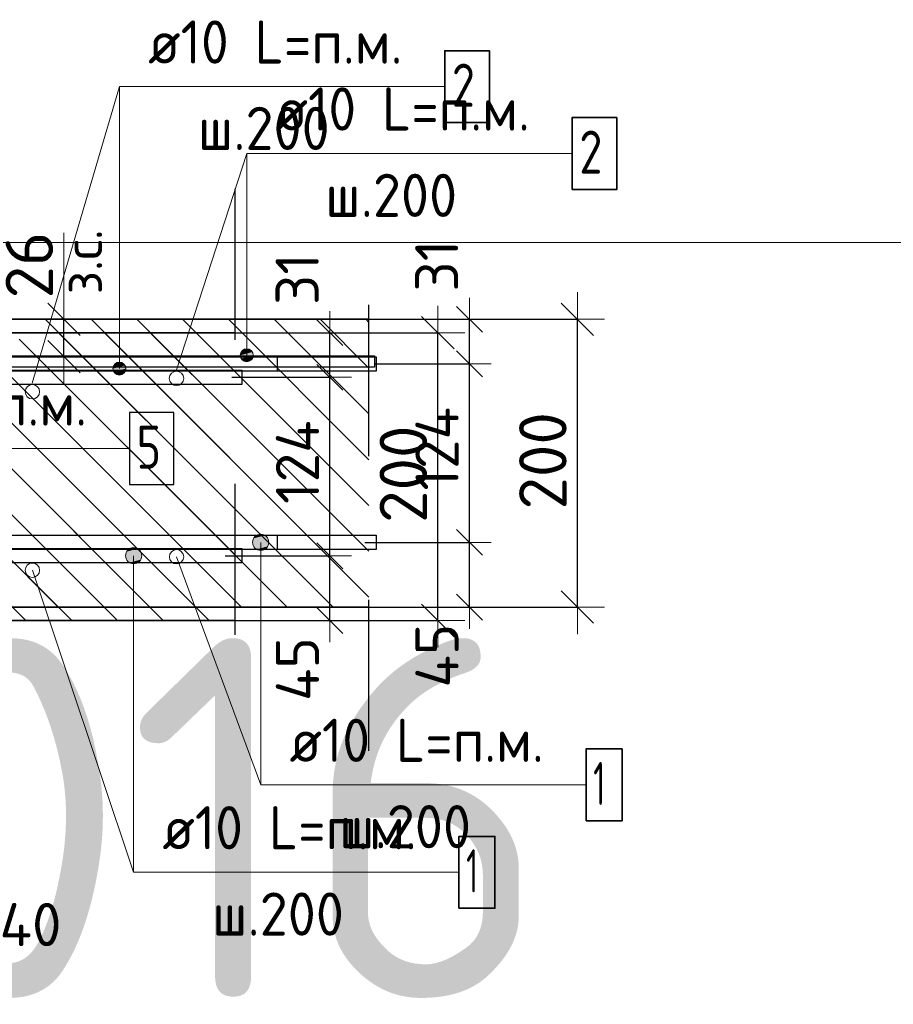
# Model space of a CAD drawing. Header units: metres. Extents: x -38 to 107, y -15 to 21.
# Tile 75 of 167: x 72.477 to 73.084, y 3.142 to 3.827. Entities that reach past the tile are written whole.
import ezdxf

# ---------------------------------------------------------------- set-up
doc = ezdxf.new("R2010")
doc.units = ezdxf.units.M
doc.header["$PDMODE"] = 65
doc.linetypes.add('______4', pattern=[0.135, 0.105, -0.03])
for name, color, linetype, lineweight in [('XR$3$Арм. стержнями верхней зоны', 180, 'Continuous', 35), ('XR$3$Арм. стержнями нижней зоны', 180, 'Continuous', 35), ('XR$3$Арм.стержн. Арматура края', 96, 'Continuous', 35), ('XR$3$Арм.стержн. Доп. арматура', 180, 'Continuous', 35), ('XR$3$Размерная линия (1)', 7, 'Continuous', 13), ('XR$3$Размерная линия_ общее', 7, 'Continuous', 13), ('XR$4$Текст_ примечание', 7, 'Continuous', 13), ('XR$5$Арм. стержнями верхней зоны', 180, 'Continuous', 35), ('XR$5$Арм. стержнями нижней зоны', 180, 'Continuous', 35), ('XR$5$Арм.стержн. Арматура края', 96, 'Continuous', 35), ('XR$5$ВК__отв в полу 1-2 эт', 220, 'Continuous', 25), ('XR$5$Размерная линия (1)', 7, 'Continuous', 13), ('XR$5$Размерная линия_ общее', 7, 'Continuous', 13)]:
    doc.layers.add(name, color=color, linetype=linetype, lineweight=lineweight)
doc.styles.add('ISOCPEUR', font='txt')
doc.dimstyles.new('DIMSTYLE_11', dxfattribs={"dimtxt": 0.033, "dimasz": 0.0375, "dimexe": 0, "dimexo": 0, "dimgap": 0.0165, "dimtad": 2, "dimdec": 0, "dimlfac": 1000, "dimrnd": 1, "dimzin": 12, "dimdsep": 46, "dimtxsty": 'ISOCPEUR', "dimblk1": 'ALL_ML_STRICH', "dimblk2": 'ALL_ML_STRICH', "dimsah": 1, "dimcen": 0, "dimclrd": 7, "dimclre": 256, "dimclrt": 7, "dimadec": 0, "dimazin": 0, "dimtfac": 1, "dimtdec": 0, "dimtix": 1, "dimtmove": 2, "dimatfit": 3, "dimfxl": 0, "dimtvp": 1.2, "dimtzin": 0, "dimlwd": 0, "dimlwe": -3, "dimarcsym": 0})
doc.dimstyles.new('DIMSTYLE_12', dxfattribs={"dimtxt": 0.03, "dimasz": 0.03, "dimexe": 0, "dimexo": 0, "dimgap": 0.015, "dimtad": 2, "dimdec": 0, "dimlfac": 1000, "dimrnd": 1, "dimzin": 12, "dimdsep": 46, "dimtxsty": 'ISOCPEUR', "dimblk1": 'ALL_ML_STRICH', "dimblk2": 'ALL_ML_STRICH', "dimsah": 1, "dimcen": 0, "dimclrd": 7, "dimclre": 256, "dimclrt": 7, "dimadec": 0, "dimazin": 0, "dimtfac": 1, "dimtdec": 0, "dimtix": 1, "dimtmove": 2, "dimatfit": 3, "dimfxl": 0, "dimtzin": 0, "dimlwd": 0, "dimlwe": -3, "dimarcsym": 0})
doc.dimstyles.new('DIMSTYLE_14', dxfattribs={"dimtxt": 0.03, "dimasz": 0.03, "dimexe": 0, "dimexo": 0, "dimgap": 0.015, "dimtad": 2, "dimdec": 0, "dimlfac": 1000, "dimrnd": 1, "dimzin": 12, "dimdsep": 46, "dimtxsty": 'ISOCPEUR', "dimblk1": 'ALL_ML_STRICH', "dimblk2": 'ALL_ML_STRICH', "dimsah": 1, "dimcen": 0, "dimclrd": 7, "dimclre": 256, "dimclrt": 7, "dimadec": 0, "dimazin": 0, "dimtfac": 1, "dimtdec": 0, "dimtix": 1, "dimtmove": 2, "dimatfit": 3, "dimfxl": 0, "dimtvp": 1.2, "dimtzin": 0, "dimlwd": 0, "dimlwe": -3, "dimarcsym": 0})
doc.dimstyles.new('DIMSTYLE_23', dxfattribs={"dimtxt": 0.03, "dimasz": 0.03, "dimexe": 0, "dimexo": 0, "dimgap": 0.015, "dimtad": 2, "dimdec": 0, "dimlfac": 1000, "dimrnd": 5, "dimzin": 12, "dimdsep": 46, "dimtxsty": 'ISOCPEUR', "dimblk1": 'ALL_ML_STRICH', "dimblk2": 'ALL_ML_STRICH', "dimsah": 1, "dimcen": 0, "dimclrd": 7, "dimclre": 256, "dimclrt": 7, "dimadec": 0, "dimazin": 0, "dimtfac": 1, "dimtdec": 0, "dimtix": 1, "dimtmove": 2, "dimatfit": 3, "dimfxl": 0, "dimtvp": 1.2, "dimtzin": 0, "dimlwd": 0, "dimlwe": -3, "dimarcsym": 0})
doc.dimstyles.new('DIMSTYLE_8', dxfattribs={"dimtxt": 0.033, "dimasz": 0.0375, "dimexe": 0, "dimexo": 0, "dimgap": 0.0165, "dimtad": 2, "dimdec": 0, "dimlfac": 1000, "dimrnd": 1, "dimzin": 12, "dimdsep": 46, "dimtxsty": 'ISOCPEUR', "dimblk1": 'ALL_ML_STRICH', "dimblk2": 'ALL_ML_STRICH', "dimsah": 1, "dimcen": 0, "dimclrd": 7, "dimclre": 256, "dimclrt": 7, "dimadec": 0, "dimazin": 0, "dimtfac": 1, "dimtdec": 0, "dimtix": 1, "dimtmove": 2, "dimatfit": 3, "dimfxl": 0, "dimtzin": 0, "dimlwd": 0, "dimlwe": -3, "dimarcsym": 0})
pattern_1 = [(135, (0, 0), (-0.031819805, -0.031819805), [0.4, -0.05, 0, -0.05]), (135, (-0.01591, -0.01591), (-0.031819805, -0.031819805), [0.8, -0.1, 0.1, -0.1])]

# ---------------------------------------------------------------- blocks, each defined once
blk = doc.blocks.new('ALL_ML_STRICH')
at = {"color": 0, "linetype": 'ByBlock', "lineweight": -2}
for p, q in [((0, -0.5), (0, 0.5)), ((-0.3, -0.3), (0.3, 0.3)), ((-1, 0), (0.5, 0))]:
    blk.add_line(p, q, dxfattribs=at)
blk = doc.blocks.new('*D95')
at = {"layer": 'DEFPOINTS', "color": 7, "linetype": 'Continuous', "lineweight": 13, "transparency": 33554687}
for p in [(72.69287, 3.61831), (72.69287, 3.41831), (72.86441, 3.41831)]:
    blk.add_point(p, dxfattribs=at)
at = {"layer": 'XR$3$Размерная линия_ общее', "color": 253, "linetype": 'Continuous', "lineweight": -2, "true_color": 0xa0a0a0, "transparency": 33554687}
for p, q in [((72.71287, 3.61831), (72.86441, 3.61831)), ((72.71287, 3.41831), (72.86441, 3.41831))]:
    blk.add_line(p, q, dxfattribs=at)
at = {"layer": 'XR$3$Размерная линия_ общее', "color": 7, "linetype": 'Continuous', "lineweight": -2, "transparency": 33554687}
blk.add_line((72.86441, 3.41831), (72.86441, 3.61831), dxfattribs=at)
at = {"layer": 'XR$3$Размерная линия_ общее', "color": 7, "linetype": 'Continuous', "lineweight": 13, "transparency": 33554687, "xscale": 0.0375, "yscale": 0.0375, "zscale": 0.0375}
for p, rotation in [((72.86441, 3.61831), 90), ((72.86441, 3.41831), 270)]:
    blk.add_blockref('ALL_ML_STRICH', p, dxfattribs=dict(at, rotation=rotation))
at = {"layer": 'XR$3$Размерная линия_ общее', "color": 7, "linetype": 'Continuous', "lineweight": 13, "transparency": 33554687, "insert": (72.84041, 3.51996), "char_height": 0.033, "width": 0.099, "attachment_point": 5, "rotation": 90, "style": 'ISOCPEUR'}
blk.add_mtext('\\A1;{200}', dxfattribs=at)
blk = doc.blocks.new('*D164')
at = {"layer": 'DEFPOINTS', "color": 7, "linetype": 'Continuous', "lineweight": 13, "transparency": 33554687}
for p in [(72.4677, 3.61831), (72.4677, 3.59231), (72.50769, 3.59231)]:
    blk.add_point(p, dxfattribs=at)
at = {"layer": 'XR$3$Размерная линия_ общее', "color": 253, "linetype": 'Continuous', "lineweight": -2, "true_color": 0xa0a0a0, "transparency": 33554687}
for p, q in [((72.4877, 3.61831), (72.50769, 3.61831)), ((72.4877, 3.59231), (72.50769, 3.59231))]:
    blk.add_line(p, q, dxfattribs=at)
at = {"layer": 'XR$3$Размерная линия_ общее', "color": 7, "linetype": 'Continuous', "lineweight": -2, "transparency": 33554687}
blk.add_line((72.50769, 3.59231), (72.50769, 3.61831), dxfattribs=at)
at = {"layer": 'XR$3$Размерная линия_ общее', "color": 7, "linetype": 'Continuous', "lineweight": 13, "transparency": 33554687, "xscale": 0.0375, "yscale": 0.0375, "zscale": 0.0375}
for p, rotation in [((72.50769, 3.61831), 90), ((72.50769, 3.59231), 270)]:
    blk.add_blockref('ALL_ML_STRICH', p, dxfattribs=dict(at, rotation=rotation))
at = {"layer": 'XR$3$Размерная линия_ общее', "color": 7, "linetype": 'Continuous', "lineweight": 13, "transparency": 33554687, "insert": (72.50722, 3.63567), "char_height": 0.027, "width": 0.00135, "attachment_point": 1, "rotation": 90, "line_spacing_factor": 0.60241, "style": 'ISOCPEUR'}
blk.add_mtext('з.с.', dxfattribs=at)
at = {"layer": 'XR$3$Размерная линия_ общее', "color": 7, "linetype": 'Continuous', "lineweight": 13, "transparency": 33554687, "insert": (72.48369, 3.65603), "char_height": 0.033, "width": 0.066, "attachment_point": 5, "rotation": 90, "style": 'ISOCPEUR'}
blk.add_mtext('\\A1;{26}', dxfattribs=at)
blk = doc.blocks.new('*D213')
at = {"layer": 'DEFPOINTS', "color": 7, "linetype": 'Continuous', "lineweight": 13, "transparency": 33554687}
for p in [(72.69675, 3.46331), (72.7096, 3.41831), (72.78941, 3.41831)]:
    blk.add_point(p, dxfattribs=at)
at = {"layer": 'XR$3$Размерная линия (1)', "color": 9, "linetype": 'Continuous', "lineweight": -2, "true_color": 0xc7c7c7, "transparency": 33554687}
for p, q in [((72.71675, 3.46331), (72.78941, 3.46331)), ((72.7296, 3.41831), (72.78941, 3.41831))]:
    blk.add_line(p, q, dxfattribs=at)
at = {"layer": 'XR$3$Размерная линия (1)', "color": 7, "linetype": 'Continuous', "lineweight": -2, "transparency": 33554687}
blk.add_line((72.78941, 3.41831), (72.78941, 3.46331), dxfattribs=at)
at = {"layer": 'XR$3$Размерная линия (1)', "color": 7, "linetype": 'Continuous', "lineweight": 13, "transparency": 33554687, "xscale": 0.03, "yscale": 0.03, "zscale": 0.03}
for p, rotation in [((72.78941, 3.46331), 90), ((72.78941, 3.41831), 270)]:
    blk.add_blockref('ALL_ML_STRICH', p, dxfattribs=dict(at, rotation=rotation))
at = {"layer": 'XR$3$Размерная линия (1)', "color": 7, "linetype": 'Continuous', "lineweight": 13, "transparency": 33554687, "insert": (72.76691, 3.38455), "char_height": 0.03, "width": 0.06, "attachment_point": 5, "rotation": 90, "style": 'ISOCPEUR'}
blk.add_mtext('\\A1;{45}', dxfattribs=at)
blk = doc.blocks.new('*D214')
at = {"layer": 'DEFPOINTS', "color": 7, "linetype": 'Continuous', "lineweight": 13, "transparency": 33554687}
for p in [(72.70378, 3.58731), (72.69675, 3.46331), (72.78941, 3.46331)]:
    blk.add_point(p, dxfattribs=at)
at = {"layer": 'XR$3$Размерная линия (1)', "color": 9, "linetype": 'Continuous', "lineweight": -2, "true_color": 0xc7c7c7, "transparency": 33554687}
for p, q in [((72.72378, 3.58731), (72.78941, 3.58731)), ((72.71675, 3.46331), (72.78941, 3.46331))]:
    blk.add_line(p, q, dxfattribs=at)
at = {"layer": 'XR$3$Размерная линия (1)', "color": 7, "linetype": 'Continuous', "lineweight": -2, "transparency": 33554687}
blk.add_line((72.78941, 3.46331), (72.78941, 3.58731), dxfattribs=at)
at = {"layer": 'XR$3$Размерная линия (1)', "color": 7, "linetype": 'Continuous', "lineweight": 13, "transparency": 33554687, "xscale": 0.03, "yscale": 0.03, "zscale": 0.03}
for p, rotation in [((72.78941, 3.58731), 90), ((72.78941, 3.46331), 270)]:
    blk.add_blockref('ALL_ML_STRICH', p, dxfattribs=dict(at, rotation=rotation))
at = {"layer": 'XR$3$Размерная линия (1)', "color": 7, "linetype": 'Continuous', "lineweight": 13, "transparency": 33554687, "insert": (72.76691, 3.52831), "char_height": 0.03, "width": 0.09, "attachment_point": 5, "rotation": 90, "style": 'ISOCPEUR'}
blk.add_mtext('\\A1;{124}', dxfattribs=at)
blk = doc.blocks.new('*D215')
at = {"layer": 'DEFPOINTS', "color": 7, "linetype": 'Continuous', "lineweight": 13, "transparency": 33554687}
for p in [(72.68591, 3.61831), (72.70378, 3.58731), (72.78941, 3.58731)]:
    blk.add_point(p, dxfattribs=at)
at = {"layer": 'XR$3$Размерная линия (1)', "color": 9, "linetype": 'Continuous', "lineweight": -2, "true_color": 0xc7c7c7, "transparency": 33554687}
for p, q in [((72.70591, 3.61831), (72.78941, 3.61831)), ((72.72378, 3.58731), (72.78941, 3.58731))]:
    blk.add_line(p, q, dxfattribs=at)
at = {"layer": 'XR$3$Размерная линия (1)', "color": 7, "linetype": 'Continuous', "lineweight": -2, "transparency": 33554687}
blk.add_line((72.78941, 3.58731), (72.78941, 3.61831), dxfattribs=at)
at = {"layer": 'XR$3$Размерная линия (1)', "color": 7, "linetype": 'Continuous', "lineweight": 13, "transparency": 33554687, "xscale": 0.03, "yscale": 0.03, "zscale": 0.03}
for p, rotation in [((72.78941, 3.61831), 90), ((72.78941, 3.58731), 270)]:
    blk.add_blockref('ALL_ML_STRICH', p, dxfattribs=dict(at, rotation=rotation))
at = {"layer": 'XR$3$Размерная линия (1)', "color": 7, "linetype": 'Continuous', "lineweight": 13, "transparency": 33554687, "insert": (72.76667, 3.6556), "char_height": 0.03, "width": 0.06, "attachment_point": 5, "rotation": 90, "style": 'ISOCPEUR'}
blk.add_mtext('\\A1;{31}', dxfattribs=at)
blk = doc.blocks.new('*D845')
at = {"layer": 'DEFPOINTS', "color": 7, "linetype": 'Continuous', "lineweight": 13, "transparency": 33554687}
for p in [(72.59594, 3.609), (72.59594, 3.409), (72.76748, 3.409)]:
    blk.add_point(p, dxfattribs=at)
at = {"layer": 'XR$5$Размерная линия_ общее', "color": 253, "linetype": 'Continuous', "lineweight": -2, "true_color": 0xa0a0a0, "transparency": 33554687}
for p, q in [((72.61594, 3.609), (72.76748, 3.609)), ((72.61594, 3.409), (72.76748, 3.409))]:
    blk.add_line(p, q, dxfattribs=at)
at = {"layer": 'XR$5$Размерная линия_ общее', "color": 7, "linetype": 'Continuous', "lineweight": -2, "transparency": 33554687}
blk.add_line((72.76748, 3.409), (72.76748, 3.609), dxfattribs=at)
at = {"layer": 'XR$5$Размерная линия_ общее', "color": 7, "linetype": 'Continuous', "lineweight": 13, "transparency": 33554687, "xscale": 0.0375, "yscale": 0.0375, "zscale": 0.0375}
for p, rotation in [((72.76748, 3.609), 90), ((72.76748, 3.409), 270)]:
    blk.add_blockref('ALL_ML_STRICH', p, dxfattribs=dict(at, rotation=rotation))
at = {"layer": 'XR$5$Размерная линия_ общее', "color": 7, "linetype": 'Continuous', "lineweight": 13, "transparency": 33554687, "insert": (72.74348, 3.51065), "char_height": 0.033, "width": 0.099, "attachment_point": 5, "rotation": 90, "style": 'ISOCPEUR'}
blk.add_mtext('\\A1;{200}', dxfattribs=at)
blk = doc.blocks.new('*D912')
at = {"layer": 'DEFPOINTS', "color": 7, "linetype": 'Continuous', "lineweight": 13, "transparency": 33554687}
for p in [(72.59982, 3.454), (72.61267, 3.409), (72.69248, 3.409)]:
    blk.add_point(p, dxfattribs=at)
at = {"layer": 'XR$5$Размерная линия (1)', "color": 9, "linetype": 'Continuous', "lineweight": -2, "true_color": 0xc7c7c7, "transparency": 33554687}
for p, q in [((72.61982, 3.454), (72.69248, 3.454)), ((72.63267, 3.409), (72.69248, 3.409))]:
    blk.add_line(p, q, dxfattribs=at)
at = {"layer": 'XR$5$Размерная линия (1)', "color": 7, "linetype": 'Continuous', "lineweight": -2, "transparency": 33554687}
blk.add_line((72.69248, 3.409), (72.69248, 3.454), dxfattribs=at)
at = {"layer": 'XR$5$Размерная линия (1)', "color": 7, "linetype": 'Continuous', "lineweight": 13, "transparency": 33554687, "xscale": 0.03, "yscale": 0.03, "zscale": 0.03}
for p, rotation in [((72.69248, 3.454), 90), ((72.69248, 3.409), 270)]:
    blk.add_blockref('ALL_ML_STRICH', p, dxfattribs=dict(at, rotation=rotation))
at = {"layer": 'XR$5$Размерная линия (1)', "color": 7, "linetype": 'Continuous', "lineweight": 13, "transparency": 33554687, "insert": (72.66998, 3.37524), "char_height": 0.03, "width": 0.06, "attachment_point": 5, "rotation": 90, "style": 'ISOCPEUR'}
blk.add_mtext('\\A1;{45}', dxfattribs=at)
blk = doc.blocks.new('*D913')
at = {"layer": 'DEFPOINTS', "color": 7, "linetype": 'Continuous', "lineweight": 13, "transparency": 33554687}
for p in [(72.6044, 3.578), (72.59982, 3.454), (72.69248, 3.454)]:
    blk.add_point(p, dxfattribs=at)
at = {"layer": 'XR$5$Размерная линия (1)', "color": 9, "linetype": 'Continuous', "lineweight": -2, "true_color": 0xc7c7c7, "transparency": 33554687}
for p, q in [((72.6244, 3.578), (72.69248, 3.578)), ((72.61982, 3.454), (72.69248, 3.454))]:
    blk.add_line(p, q, dxfattribs=at)
at = {"layer": 'XR$5$Размерная линия (1)', "color": 7, "linetype": 'Continuous', "lineweight": -2, "transparency": 33554687}
blk.add_line((72.69248, 3.454), (72.69248, 3.578), dxfattribs=at)
at = {"layer": 'XR$5$Размерная линия (1)', "color": 7, "linetype": 'Continuous', "lineweight": 13, "transparency": 33554687, "xscale": 0.03, "yscale": 0.03, "zscale": 0.03}
for p, rotation in [((72.69248, 3.578), 90), ((72.69248, 3.454), 270)]:
    blk.add_blockref('ALL_ML_STRICH', p, dxfattribs=dict(at, rotation=rotation))
at = {"layer": 'XR$5$Размерная линия (1)', "color": 7, "linetype": 'Continuous', "lineweight": 13, "transparency": 33554687, "insert": (72.66998, 3.519), "char_height": 0.03, "width": 0.09, "attachment_point": 5, "rotation": 90, "style": 'ISOCPEUR'}
blk.add_mtext('\\A1;{124}', dxfattribs=at)
blk = doc.blocks.new('*D914')
at = {"layer": 'DEFPOINTS', "color": 7, "linetype": 'Continuous', "lineweight": 13, "transparency": 33554687}
for p in [(72.58898, 3.609), (72.6044, 3.578), (72.69248, 3.578)]:
    blk.add_point(p, dxfattribs=at)
at = {"layer": 'XR$5$Размерная линия (1)', "color": 9, "linetype": 'Continuous', "lineweight": -2, "true_color": 0xc7c7c7, "transparency": 33554687}
for p, q in [((72.60898, 3.609), (72.69248, 3.609)), ((72.6244, 3.578), (72.69248, 3.578))]:
    blk.add_line(p, q, dxfattribs=at)
at = {"layer": 'XR$5$Размерная линия (1)', "color": 7, "linetype": 'Continuous', "lineweight": -2, "transparency": 33554687}
blk.add_line((72.69248, 3.578), (72.69248, 3.609), dxfattribs=at)
at = {"layer": 'XR$5$Размерная линия (1)', "color": 7, "linetype": 'Continuous', "lineweight": 13, "transparency": 33554687, "xscale": 0.03, "yscale": 0.03, "zscale": 0.03}
for p, rotation in [((72.69248, 3.609), 90), ((72.69248, 3.578), 270)]:
    blk.add_blockref('ALL_ML_STRICH', p, dxfattribs=dict(at, rotation=rotation))
at = {"layer": 'XR$5$Размерная линия (1)', "color": 7, "linetype": 'Continuous', "lineweight": 13, "transparency": 33554687, "insert": (72.66974, 3.64629), "char_height": 0.03, "width": 0.06, "attachment_point": 5, "rotation": 90, "style": 'ISOCPEUR'}
blk.add_mtext('\\A1;{31}', dxfattribs=at)
blk = doc.blocks.new('*D920')
at = {"layer": 'DEFPOINTS', "color": 7, "linetype": 'Continuous', "lineweight": 13, "transparency": 33554687}
for p in [(72.40573, 3.289), (72.44573, 3.249), (72.40573, 3.17501)]:
    blk.add_point(p, dxfattribs=at)
at = {"layer": 'XR$5$Размерная линия (1)', "color": 9, "linetype": 'Continuous', "lineweight": -2, "true_color": 0xc7c7c7, "transparency": 33554687}
for p, q in [((72.40573, 3.269), (72.40573, 3.17501)), ((72.44573, 3.229), (72.44573, 3.17501))]:
    blk.add_line(p, q, dxfattribs=at)
at = {"layer": 'XR$5$Размерная линия (1)', "color": 7, "linetype": 'Continuous', "lineweight": -2, "transparency": 33554687}
blk.add_line((72.40573, 3.17501), (72.44573, 3.17501), dxfattribs=at)
at = {"layer": 'XR$5$Размерная линия (1)', "color": 7, "linetype": 'Continuous', "lineweight": 13, "transparency": 33554687, "xscale": 0.03, "yscale": 0.03, "zscale": 0.03, "rotation": 180}
blk.add_blockref('ALL_ML_STRICH', (72.40573, 3.17501), dxfattribs=at)
at = {"layer": 'XR$5$Размерная линия (1)', "color": 7, "linetype": 'Continuous', "lineweight": 13, "transparency": 33554687, "xscale": 0.03, "yscale": 0.03, "zscale": 0.03}
blk.add_blockref('ALL_ML_STRICH', (72.44573, 3.17501), dxfattribs=at)
at = {"layer": 'XR$5$Размерная линия (1)', "color": 7, "linetype": 'Continuous', "lineweight": 13, "transparency": 33554687, "insert": (72.48454, 3.19769), "char_height": 0.03, "width": 0.06, "attachment_point": 5, "style": 'ISOCPEUR'}
blk.add_mtext('\\A1;{40}', dxfattribs=at)

msp = doc.modelspace()

# ---------------------------------------------------------------- hatches: boundary and pattern name
at = {"linetype": 'Continuous', "lineweight": 25, "transparency": 33554687}
h = msp.add_hatch(dxfattribs=at)
h.set_pattern_fill('__________540', scale=0.015, style=0, pattern_type=2)
h.set_pattern_definition(pattern_1)
h.paths.add_polyline_path([(72.34592, 3.61831), (72.34592, 3.41831), (72.71957, 3.41831), (72.71957, 3.61831)], flags=0)
at = {"linetype": 'Continuous', "lineweight": 13, "transparency": 33554687}
h = msp.add_hatch(dxfattribs=at)
h.set_pattern_fill('__________540', scale=0.015, style=0, pattern_type=2)
h.set_pattern_definition(pattern_1)
h.paths.add_polyline_path([(72.44581, 3.609), (72.44581, 3.409), (72.62641, 3.409), (72.62641, 3.609)], flags=0)
at = {"layer": 'XR$3$Арм. стержнями верхней зоны', "linetype": 'Continuous', "lineweight": 13, "transparency": 33554687}
for points in [[(72.63863, 3.59556), (72.63089, 3.59556), (72.63026, 3.59331)], [(72.63863, 3.59556), (72.63026, 3.59331), (72.63926, 3.59331)], [(72.63926, 3.59331), (72.63026, 3.59331), (72.63089, 3.59106)], [(72.63701, 3.59718), (72.63251, 3.59718), (72.63089, 3.59556)], [(72.63701, 3.59718), (72.63089, 3.59556), (72.63863, 3.59556)], [(72.63926, 3.59331), (72.63089, 3.59106), (72.63863, 3.59106)], [(72.63251, 3.59718), (72.63701, 3.59718), (72.63476, 3.59781)], [(72.63863, 3.59106), (72.63089, 3.59106), (72.63251, 3.58944)], [(72.63863, 3.59106), (72.63251, 3.58944), (72.63701, 3.58944)], [(72.63701, 3.58944), (72.63251, 3.58944), (72.63476, 3.58881)]]:
    msp.add_hatch(color=7, dxfattribs=at).paths.add_polyline_path(points)
at = {"layer": 'XR$3$Арм. стержнями нижней зоны', "linetype": 'Continuous', "lineweight": 13, "transparency": 33554687}
for points in [[(72.6388, 3.46331), (72.65005, 3.46331), (72.64926, 3.46612)], [(72.6388, 3.46331), (72.64926, 3.46612), (72.63959, 3.46612)], [(72.63959, 3.46049), (72.65005, 3.46331), (72.6388, 3.46331)], [(72.63959, 3.46612), (72.64926, 3.46612), (72.64724, 3.46814)], [(72.63959, 3.46612), (72.64724, 3.46814), (72.64161, 3.46814)], [(72.63959, 3.46049), (72.64926, 3.46049), (72.65005, 3.46331)], [(72.64161, 3.46814), (72.64724, 3.46814), (72.64442, 3.46893)], [(72.64161, 3.45847), (72.64926, 3.46049), (72.63959, 3.46049)], [(72.64161, 3.45847), (72.64724, 3.45847), (72.64926, 3.46049)], [(72.64724, 3.45847), (72.64161, 3.45847), (72.64442, 3.45768)]]:
    msp.add_hatch(color=7, dxfattribs=at).paths.add_polyline_path(points)
at = {"layer": 'XR$5$Арм. стержнями верхней зоны', "linetype": 'Continuous', "lineweight": 13, "transparency": 33554687}
for points in [[(72.55012, 3.5863), (72.54238, 3.5863), (72.54175, 3.58405)], [(72.55012, 3.5863), (72.54175, 3.58405), (72.55075, 3.58405)], [(72.5485, 3.58792), (72.544, 3.58792), (72.54238, 3.5863)], [(72.5485, 3.58792), (72.54238, 3.5863), (72.55012, 3.5863)], [(72.544, 3.58792), (72.5485, 3.58792), (72.54625, 3.58855)], [(72.55075, 3.58405), (72.54175, 3.58405), (72.54238, 3.5818)], [(72.55075, 3.58405), (72.54238, 3.5818), (72.55012, 3.5818)], [(72.55012, 3.5818), (72.54238, 3.5818), (72.544, 3.58018)], [(72.55012, 3.5818), (72.544, 3.58018), (72.5485, 3.58018)], [(72.5485, 3.58018), (72.544, 3.58018), (72.54625, 3.57955)]]:
    msp.add_hatch(color=7, dxfattribs=at).paths.add_polyline_path(points)
at = {"layer": 'XR$5$Арм. стержнями нижней зоны', "linetype": 'Continuous', "lineweight": 13, "transparency": 33554687}
for points in [[(72.55051, 3.45405), (72.56176, 3.45405), (72.56098, 3.45686)], [(72.55051, 3.45405), (72.56098, 3.45686), (72.5513, 3.45686)], [(72.5513, 3.45686), (72.56098, 3.45686), (72.55895, 3.45889)], [(72.5513, 3.45686), (72.55895, 3.45889), (72.55333, 3.45889)], [(72.55333, 3.45889), (72.55895, 3.45889), (72.55614, 3.45967)], [(72.5513, 3.45124), (72.56176, 3.45405), (72.55051, 3.45405)], [(72.5513, 3.45124), (72.56098, 3.45124), (72.56176, 3.45405)], [(72.55333, 3.44921), (72.56098, 3.45124), (72.5513, 3.45124)], [(72.55333, 3.44921), (72.55895, 3.44921), (72.56098, 3.45124)], [(72.55895, 3.44921), (72.55333, 3.44921), (72.55614, 3.44842)]]:
    msp.add_hatch(color=7, dxfattribs=at).paths.add_polyline_path(points)

# ---------------------------------------------------------------- linework, layer by layer
at = {"color": 7, "linetype": 'Continuous', "lineweight": 13, "transparency": 33554687}
for p, q in [((72.58592, 3.58326), (72.63476, 3.73347)), ((72.50769, 3.61831), (72.50769, 3.67831)), ((72.58595, 3.45326), (72.64442, 3.29473)), ((72.4858, 3.444), (72.55614, 3.234))]:
    msp.add_line(p, q, dxfattribs=at)
at = {"color": 7, "linetype": '______4', "lineweight": 25, "transparency": 33554687}
for p, q in [((72.71957, 3.31831), (72.71957, 3.71831)), ((72.62641, 3.709), (72.62641, 3.309))]:
    msp.add_line(p, q, dxfattribs=at)
at = {"color": 7, "linetype": 'Continuous', "lineweight": 35, "transparency": 33554687}
for p, q in [((72.71957, 3.61831), (72.34592, 3.61831)), ((72.62641, 3.609), (72.44581, 3.609)), ((72.34592, 3.41831), (72.71957, 3.41831)), ((72.44581, 3.409), (72.62641, 3.409))]:
    msp.add_line(p, q, dxfattribs=at)
at = {"color": 7, "linetype": 'Continuous', "lineweight": 13, "transparency": 33554687}
for centre in [(72.58592, 3.57726), (72.48581, 3.56795), (72.58595, 3.45326), (72.48584, 3.44395)]:
    msp.add_circle(centre, 0.005, dxfattribs=at)
at = {"layer": 'XR$3$Арм. стержнями верхней зоны', "color": 7, "linetype": 'Continuous', "lineweight": 13, "transparency": 33554687}
for p, q in [((72.63476, 3.73347), (72.86076, 3.73347)), ((72.63476, 3.73347), (72.63476, 3.59331)), ((72.63026, 3.59331), (72.63026, 3.59331)), ((72.63476, 3.59781), (72.63476, 3.59781)), ((72.63926, 3.59331), (72.63926, 3.59331)), ((72.63476, 3.58881), (72.63476, 3.58881))]:
    msp.add_line(p, q, dxfattribs=at)
at = {"layer": 'XR$3$Арм. стержнями верхней зоны', "color": 7, "linetype": 'Continuous', "lineweight": 35, "transparency": 33554687}
msp.add_lwpolyline([(72.86076, 3.70847), (72.89176, 3.70847), (72.89176, 3.75847), (72.86076, 3.75847), (72.86076, 3.70847)], dxfattribs=at)
at = {"layer": 'XR$3$Арм. стержнями верхней зоны', "color": 4, "linetype": 'Continuous', "lineweight": 25, "transparency": 33554687}
msp.add_lwpolyline([(72.14592, 3.59231), (72.72457, 3.59231), (72.72457, 3.58231), (72.14592, 3.58231), (72.14592, 3.59231)], dxfattribs=at)
at = {"layer": 'XR$3$Арм. стержнями верхней зоны', "color": 7, "linetype": 'Continuous', "lineweight": 13, "transparency": 33554687}
msp.add_circle((72.63476, 3.59331), 0.0045, dxfattribs=at)
at = {"layer": 'XR$3$Арм. стержнями нижней зоны', "color": 7, "linetype": 'Continuous', "lineweight": 13, "transparency": 33554687}
for p, q in [((72.6388, 3.46331), (72.6388, 3.46331)), ((72.64442, 3.46893), (72.64442, 3.46893)), ((72.64442, 3.29473), (72.64442, 3.46331)), ((72.65005, 3.46331), (72.65005, 3.46331)), ((72.64442, 3.45768), (72.64442, 3.45768)), ((72.64442, 3.29473), (72.87042, 3.29473))]:
    msp.add_line(p, q, dxfattribs=at)
at = {"layer": 'XR$3$Арм. стержнями нижней зоны', "color": 4, "linetype": 'Continuous', "lineweight": 25, "transparency": 33554687}
msp.add_lwpolyline([(72.14592, 3.46831), (72.72457, 3.46831), (72.72457, 3.45831), (72.14592, 3.45831), (72.14592, 3.46831)], dxfattribs=at)
at = {"layer": 'XR$3$Арм. стержнями нижней зоны', "color": 7, "linetype": 'Continuous', "lineweight": 35, "transparency": 33554687}
msp.add_lwpolyline([(72.87042, 3.26973), (72.89542, 3.26973), (72.89542, 3.31973), (72.87042, 3.31973), (72.87042, 3.26973)], dxfattribs=at)
at = {"layer": 'XR$3$Арм. стержнями нижней зоны', "color": 7, "linetype": 'Continuous', "lineweight": 13, "transparency": 33554687}
msp.add_circle((72.64442, 3.46331), 0.00563, dxfattribs=at)
at = {"layer": 'XR$3$Арм.стержн. Арматура края', "color": 4, "linetype": 'Continuous', "lineweight": 25, "transparency": 33554687}
for points in [[(72.18926, 3.59231), (72.65592, 3.59231), (72.65592, 3.58231)], [(72.65592, 3.58231), (72.18995, 3.58231)], [(72.18995, 3.46831), (72.65592, 3.46831), (72.65592, 3.45831), (72.18926, 3.45831)]]:
    msp.add_lwpolyline(points, dxfattribs=at)
at = {"layer": 'XR$3$Арм.стержн. Арматура края', "color": 40, "linetype": 'Continuous', "lineweight": 25, "transparency": 33554687}
msp.add_lwpolyline([(72.37985, 3.59294), (72.72357, 3.59294), (72.72357, 3.58494), (72.38002, 3.58494)], dxfattribs=at)
at = {"layer": 'XR$3$Арм.стержн. Доп. арматура', "color": 7, "linetype": 'Continuous', "lineweight": 13, "transparency": 33554687}
msp.add_line((72.32717, 3.52847), (72.55317, 3.52847), dxfattribs=at)
at = {"layer": 'XR$3$Арм.стержн. Доп. арматура', "color": 7, "linetype": 'Continuous', "lineweight": 25, "transparency": 33554687}
msp.add_lwpolyline([(72.55317, 3.50347), (72.58417, 3.50347), (72.58417, 3.55347), (72.55317, 3.55347), (72.55317, 3.50347)], dxfattribs=at)
at = {"layer": 'XR$4$Текст_ примечание', "color": 7, "linetype": 'Continuous', "lineweight": 13, "transparency": 33554687}
msp.add_line((86.41979, 3.67171), (67.91979, 3.67171), dxfattribs=at)
at = {"layer": 'XR$5$Арм. стержнями верхней зоны', "color": 7, "linetype": 'Continuous', "lineweight": 13, "transparency": 33554687}
for p, q in [((72.54625, 3.77999), (72.77225, 3.77999)), ((72.54625, 3.77999), (72.54625, 3.58405)), ((72.54625, 3.58855), (72.54625, 3.58855)), ((72.54175, 3.58405), (72.54175, 3.58405)), ((72.54625, 3.57955), (72.54625, 3.57955)), ((72.55075, 3.58405), (72.55075, 3.58405))]:
    msp.add_line(p, q, dxfattribs=at)
at = {"layer": 'XR$5$Арм. стержнями верхней зоны', "color": 7, "linetype": 'Continuous', "lineweight": 35, "transparency": 33554687}
msp.add_lwpolyline([(72.77225, 3.75499), (72.80325, 3.75499), (72.80325, 3.80499), (72.77225, 3.80499), (72.77225, 3.75499)], dxfattribs=at)
at = {"layer": 'XR$5$Арм. стержнями верхней зоны', "color": 4, "linetype": 'Continuous', "lineweight": 25, "transparency": 33554687}
msp.add_lwpolyline([(72.16578, 3.583), (72.63141, 3.583), (72.63141, 3.573), (72.16578, 3.573), (72.16578, 3.583)], dxfattribs=at)
msp.add_lwpolyline([(72.16578, 3.583), (72.63141, 3.583), (72.63141, 3.573), (72.16578, 3.573), (72.16578, 3.583)], dxfattribs=at)
at = {"layer": 'XR$5$Арм. стержнями верхней зоны', "color": 7, "linetype": 'Continuous', "lineweight": 13, "transparency": 33554687}
msp.add_circle((72.54625, 3.58405), 0.0045, dxfattribs=at)
at = {"layer": 'XR$5$Арм. стержнями нижней зоны', "color": 7, "linetype": 'Continuous', "lineweight": 13, "transparency": 33554687}
for p, q in [((72.55614, 3.45967), (72.55614, 3.45967)), ((72.55051, 3.45405), (72.55051, 3.45405)), ((72.55614, 3.234), (72.55614, 3.45405)), ((72.56176, 3.45405), (72.56176, 3.45405)), ((72.55614, 3.44842), (72.55614, 3.44842)), ((72.55614, 3.234), (72.78214, 3.234))]:
    msp.add_line(p, q, dxfattribs=at)
at = {"layer": 'XR$5$Арм. стержнями нижней зоны', "color": 4, "linetype": 'Continuous', "lineweight": 25, "transparency": 33554687}
msp.add_lwpolyline([(72.16578, 3.459), (72.63141, 3.459), (72.63141, 3.449), (72.16578, 3.449), (72.16578, 3.459)], dxfattribs=at)
msp.add_lwpolyline([(72.16578, 3.459), (72.63141, 3.459), (72.63141, 3.449), (72.16578, 3.449), (72.16578, 3.459)], dxfattribs=at)
at = {"layer": 'XR$5$Арм. стержнями нижней зоны', "color": 7, "linetype": 'Continuous', "lineweight": 35, "transparency": 33554687}
msp.add_lwpolyline([(72.78214, 3.209), (72.80714, 3.209), (72.80714, 3.259), (72.78214, 3.259), (72.78214, 3.209)], dxfattribs=at)
at = {"layer": 'XR$5$Арм. стержнями нижней зоны', "color": 7, "linetype": 'Continuous', "lineweight": 13, "transparency": 33554687}
msp.add_circle((72.55614, 3.45405), 0.00563, dxfattribs=at)
at = {"layer": 'XR$5$Арм.стержн. Арматура края', "color": 4, "linetype": 'Continuous', "lineweight": 25, "transparency": 33554687}
for points in [[(72.19433, 3.583), (72.63141, 3.583), (72.63141, 3.573), (72.19502, 3.573)], [(72.19433, 3.583), (72.63141, 3.583), (72.63141, 3.573), (72.19502, 3.573)], [(72.19502, 3.459), (72.63141, 3.459), (72.63141, 3.449)], [(72.19502, 3.459), (72.63141, 3.459), (72.63141, 3.449)], [(72.63141, 3.449), (72.19433, 3.449)], [(72.63141, 3.449), (72.19433, 3.449)]]:
    msp.add_lwpolyline(points, dxfattribs=at)
at = {"layer": 'XR$5$ВК__отв в полу 1-2 эт', "color": 7, "linetype": 'Continuous', "lineweight": 13, "transparency": 33554687}
msp.add_line((72.48577, 3.574), (72.54625, 3.77999), dxfattribs=at)

# ---------------------------------------------------------------- texts
at = {"layer": 'XR$3$Арм. стержнями верхней зоны', "color": 7, "linetype": 'Continuous', "lineweight": 25, "transparency": 33554687, "char_height": 0.03, "attachment_point": 7, "style": 'ISOCPEUR'}
for s, insert, width in [('\\W0.94;ø10 L=п.м.', (72.65476, 3.74947), 0.1999832), ('\\W0.78;2', (72.86576, 3.71947), 0.0326407), ('\\W0.95;ш.200 ', (72.68926, 3.68947), 0.1311996)]:
    msp.add_mtext(s, dxfattribs=dict(at, insert=insert, width=width))
at = {"layer": 'XR$3$Арм. стержнями нижней зоны', "color": 7, "linetype": 'Continuous', "lineweight": 25, "transparency": 33554687, "char_height": 0.03, "attachment_point": 7, "style": 'ISOCPEUR'}
for s, insert, width in [('\\W0.94;ø10 L=п.м.', (72.66442, 3.31073), 0.199983), ('\\W0.56;1', (72.87542, 3.28073), 0.0233333), ('\\W0.95;ш.200 ', (72.69892, 3.25073), 0.1311996)]:
    msp.add_mtext(s, dxfattribs=dict(at, insert=insert, width=width))
at = {"layer": 'XR$3$Арм.стержн. Доп. арматура', "color": 7, "linetype": 'Continuous', "lineweight": 25, "transparency": 33554687, "char_height": 0.03, "attachment_point": 7, "style": 'ISOCPEUR'}
for s, insert, width in [('\\W0.94;ø12 L=п.м.', (72.34717, 3.54447), 0.1999831), ('\\W0.78;5', (72.55817, 3.51447), 0.0326407)]:
    msp.add_mtext(s, dxfattribs=dict(at, insert=insert, width=width))
at = {"layer": 'XR$4$Текст_ примечание', "color": 7, "linetype": 'Continuous', "lineweight": 35, "transparency": 33554687, "insert": (70.35063, 3.14671), "char_height": 0.25, "width": 2.7437149, "attachment_point": 7, "style": 'ISOCPEUR'}
msp.add_mtext('\\W0.96;ГОСТ 34028-2016', dxfattribs=at)
at = {"layer": 'XR$5$Арм. стержнями верхней зоны', "color": 7, "linetype": 'Continuous', "lineweight": 25, "transparency": 33554687, "char_height": 0.03, "attachment_point": 7, "style": 'ISOCPEUR'}
for s, insert, width in [('\\W0.94;ø10 L=п.м.', (72.56625, 3.79599), 0.1999832), ('\\W0.78;2', (72.77725, 3.76599), 0.0326407), ('\\W0.95;ш.200 ', (72.60075, 3.73599), 0.1311996)]:
    msp.add_mtext(s, dxfattribs=dict(at, insert=insert, width=width))
at = {"layer": 'XR$5$Арм. стержнями нижней зоны', "color": 7, "linetype": 'Continuous', "lineweight": 25, "transparency": 33554687, "char_height": 0.03, "attachment_point": 7, "style": 'ISOCPEUR'}
for s, insert, width in [('\\W0.94;ø10 L=п.м.', (72.57614, 3.25), 0.1999831), ('\\W0.56;1', (72.78714, 3.22), 0.0233333), ('\\W0.95;ш.200 ', (72.61064, 3.19), 0.1311996)]:
    msp.add_mtext(s, dxfattribs=dict(at, insert=insert, width=width))

# ---------------------------------------------------------------- dimensions: what is measured, and where the dimension line sits
at = {"layer": 'XR$3$Размерная линия (1)', "color": 7, "linetype": 'Continuous', "lineweight": 13, "transparency": 33554687}
for base, p1, p2, dimstyle, picture, middle in [((72.78941, 3.61831), (72.72378, 3.58731), (72.70591, 3.61831), 'DIMSTYLE_14', '*D215', (72.76667, 3.6556)), ((72.78941, 3.58731), (72.71675, 3.46331), (72.72378, 3.58731), 'DIMSTYLE_12', '*D214', (72.76691, 3.52831)), ((72.78941, 3.46331), (72.7296, 3.41831), (72.71675, 3.46331), 'DIMSTYLE_14', '*D213', (72.76691, 3.38455))]:
    dim = msp.add_linear_dim(base=base, p1=p1, p2=p2, angle=90, dimstyle=dimstyle, override={"dimpost": '<>', "dimclrd": 7, "dimclre": 9, "dimclrt": 7, "dimlwd": 0, "dimlwe": 65533}, dxfattribs=at)
    dim.commit()
    dim.dimension.update_dxf_attribs({"geometry": picture, "text_midpoint": middle, "dimtype": 160})
at = {"layer": 'XR$3$Размерная линия_ общее', "color": 7, "linetype": 'Continuous', "lineweight": 13, "transparency": 33554687}
dim = msp.add_linear_dim(base=(72.50769, 3.61831), p1=(72.4877, 3.59231), p2=(72.4877, 3.61831), angle=90, text='<>\\Xз.с.', dimstyle='DIMSTYLE_11', override={"dimpost": '<>', "dimclrd": 7, "dimclre": 253, "dimclrt": 7, "dimlwd": 0, "dimlwe": 65533}, dxfattribs=at)
dim.commit()
dim.dimension.update_dxf_attribs({"geometry": '*D164', "text_midpoint": (72.48369, 3.65603), "dimtype": 160})
dim = msp.add_linear_dim(base=(72.86441, 3.61831), p1=(72.71287, 3.41831), p2=(72.71287, 3.61831), angle=90, dimstyle='DIMSTYLE_8', override={"dimpost": '<>', "dimclrd": 7, "dimclre": 253, "dimclrt": 7, "dimlwd": 0, "dimlwe": 65533}, dxfattribs=at)
dim.commit()
dim.dimension.update_dxf_attribs({"geometry": '*D95', "text_midpoint": (72.84041, 3.51996), "dimtype": 160})
at = {"layer": 'XR$5$Размерная линия (1)', "color": 7, "linetype": 'Continuous', "lineweight": 13, "transparency": 33554687}
for base, p1, p2, dimstyle, picture, middle in [((72.69248, 3.609), (72.6244, 3.578), (72.60898, 3.609), 'DIMSTYLE_14', '*D914', (72.66974, 3.64629)), ((72.69248, 3.578), (72.61982, 3.454), (72.6244, 3.578), 'DIMSTYLE_12', '*D913', (72.66998, 3.519)), ((72.69248, 3.454), (72.63267, 3.409), (72.61982, 3.454), 'DIMSTYLE_14', '*D912', (72.66998, 3.37524))]:
    dim = msp.add_linear_dim(base=base, p1=p1, p2=p2, angle=90, dimstyle=dimstyle, override={"dimpost": '<>', "dimclrd": 7, "dimclre": 9, "dimclrt": 7, "dimlwd": 0, "dimlwe": 65533}, dxfattribs=at)
    dim.commit()
    dim.dimension.update_dxf_attribs({"geometry": picture, "text_midpoint": middle, "dimtype": 160})
dim = msp.add_linear_dim(base=(72.44573, 3.17501), p1=(72.40573, 3.269), p2=(72.44573, 3.229), dimstyle='DIMSTYLE_23', override={"dimpost": '<>', "dimclrd": 7, "dimclre": 9, "dimclrt": 7, "dimlwd": 0, "dimlwe": 65533}, dxfattribs=at)
dim.commit()
dim.dimension.update_dxf_attribs({"geometry": '*D920', "text_midpoint": (72.48454, 3.19769), "dimtype": 160})
at = {"layer": 'XR$5$Размерная линия_ общее', "color": 7, "linetype": 'Continuous', "lineweight": 13, "transparency": 33554687}
dim = msp.add_linear_dim(base=(72.76748, 3.609), p1=(72.61594, 3.409), p2=(72.61594, 3.609), angle=90, dimstyle='DIMSTYLE_8', override={"dimpost": '<>', "dimclrd": 7, "dimclre": 253, "dimclrt": 7, "dimlwd": 0, "dimlwe": 65533}, dxfattribs=at)
dim.commit()
dim.dimension.update_dxf_attribs({"geometry": '*D845', "text_midpoint": (72.74348, 3.51065), "dimtype": 160})

doc.saveas('drawing.dxf')
